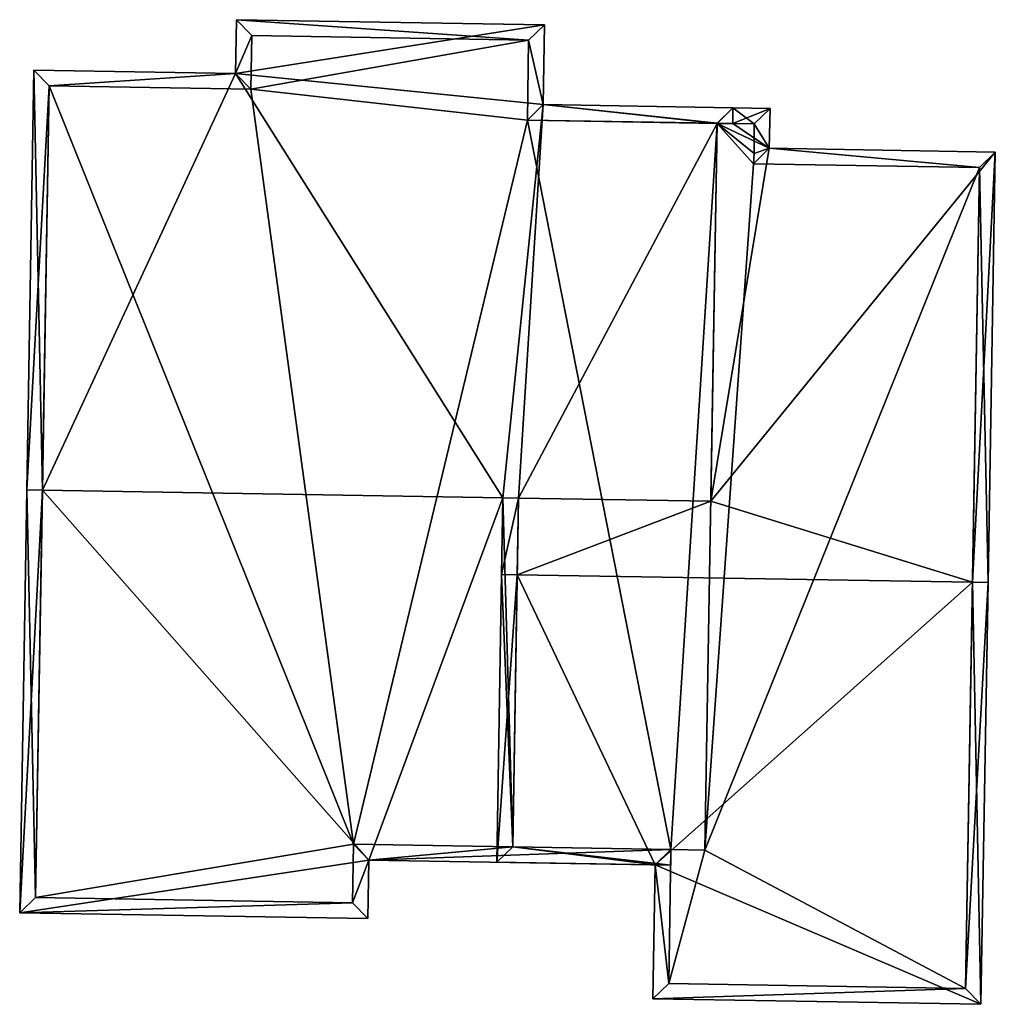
# Model space of a CAD drawing. Header units: inches. Extents: x 2523744 to 2528136, y 1148995 to 1152010.
# Tile 95 of 256: x 2525439 to 2525454, y 1151107 to 1151122. Entities that reach past the tile are written whole.
import ezdxf

# ---------------------------------------------------------------- set-up
doc = ezdxf.new("R2010")
doc.units = ezdxf.units.IN
doc.header["$MEASUREMENT"] = 0
doc.layers.add('Gebaeude Einzelhaus', color=10, linetype='Continuous')

msp = doc.modelspace()

# ---------------------------------------------------------------- meshes
at = {"layer": 'Gebaeude Einzelhaus'}
mesh = msp.add_polyface(dxfattribs=at)
corners = [(2525438.958, 1151114.944, 443.5), (2525438.82, 1151121.641, 440.193), (2525438.709, 1151114.948, 443.5), (2525442.038, 1151121.588, 440.193), (2525446.304, 1151114.821, 443.5), (2525446.946, 1151121.089, 440.399), (2525446.554, 1151114.816, 443.5), (2525449.72, 1151120.791, 440.523), (2525449.619, 1151114.765, 443.5), (2525449.973, 1151121.038, 440.399), (2525449.97, 1151120.787, 440.523), (2525446.968, 1151122.361, 439.77), (2525442.053, 1151122.444, 439.77), (2525438.595, 1151108.201, 439.99), (2525444.149, 1151108.109, 439.99), (2525444.165, 1151109.041, 440.475), (2525446.46, 1151109.254, 440.605), (2525448.98, 1151108.961, 440.475), (2525448.984, 1151109.21, 440.604), (2525442.298, 1151122.19, 439.893), (2525442.283, 1151121.334, 440.316), (2525446.714, 1151122.115, 439.894), (2525439.066, 1151121.388, 440.316), (2525438.849, 1151108.448, 440.121), (2525443.903, 1151108.363, 440.12), (2525443.92, 1151109.295, 440.605), (2525449.72, 1151120.793, 440.522), (2525446.693, 1151120.843, 440.522), (2525446.714, 1151122.115, 431.66), (2525442.298, 1151122.19, 431.66), (2525442.283, 1151121.334, 431.66), (2525439.066, 1151121.388, 431.66), (2525438.849, 1151108.448, 431.66), (2525443.903, 1151108.363, 431.66), (2525443.92, 1151109.295, 431.66), (2525448.984, 1151109.21, 431.66), (2525449.72, 1151120.791, 431.66), (2525449.72, 1151120.793, 431.66), (2525446.693, 1151120.843, 431.66), (2525449.525, 1151109.201, 431.66)]
mesh.append_faces([[corners[k] for k in face] for face in [(5, 21, 11), (11, 21, 12), (5, 27, 21), (5, 26, 27), (5, 9, 26), (26, 10, 7), (26, 9, 10), (15, 18, 17), (15, 25, 18), (13, 24, 14), (14, 24, 15), (15, 24, 25), (13, 23, 24), (2, 23, 13), (2, 0, 23), (3, 22, 1), (1, 22, 2), (2, 22, 0), (3, 20, 22), (21, 19, 12), (12, 19, 3), (3, 19, 20), (13, 0, 2), (4, 16, 6), (16, 17, 18), (13, 15, 0), (0, 15, 4), (4, 15, 16), (16, 15, 17), (13, 14, 15), (3, 11, 12), (3, 5, 11), (5, 7, 9), (9, 7, 10), (5, 6, 7), (7, 6, 8), (3, 4, 5), (5, 4, 6), (3, 0, 4), (3, 1, 0), (0, 1, 2)]], dxfattribs={"color": 13})
mesh.append_faces([[corners[k] for k in face] for face in [(36, 38, 37), (38, 30, 28), (28, 30, 29), (38, 34, 30), (30, 34, 31), (31, 34, 32), (32, 34, 33), (36, 35, 38), (38, 35, 34), (36, 39, 35), (27, 38, 21), (21, 38, 28), (26, 37, 27), (27, 37, 38), (37, 26, 36), (36, 26, 7), (25, 34, 18), (18, 34, 35), (25, 24, 34), (34, 24, 33), (24, 32, 33), (24, 23, 32), (0, 32, 23), (0, 31, 32), (0, 22, 31), (22, 20, 31), (31, 20, 30), (20, 19, 30), (30, 19, 29), (19, 28, 29), (19, 21, 28)]], dxfattribs={"color": 41})
mesh = msp.add_polyface(dxfattribs=at)
corners = [(2525446.533, 1151113.594, 444.104), (2525446.206, 1151109.008, 441.802), (2525448.73, 1151108.965, 441.802), (2525446.283, 1151113.598, 444.104), (2525453.929, 1151106.743, 440.73), (2525448.695, 1151106.83, 440.73), (2525453.792, 1151113.472, 444.104), (2525454.043, 1151113.468, 444.104), (2525446.554, 1151114.816, 443.5), (2525446.304, 1151114.821, 443.5), (2525449.619, 1151114.765, 443.5), (2525454.158, 1151120.333, 440.713), (2525450.553, 1151120.394, 440.713), (2525449.97, 1151120.787, 440.523), (2525450.564, 1151121.028, 440.399), (2525449.72, 1151120.791, 440.523), (2525449.973, 1151121.038, 440.399), (2525448.949, 1151107.076, 440.856), (2525453.683, 1151106.996, 440.855), (2525453.904, 1151120.086, 440.837), (2525450.298, 1151120.148, 440.837), (2525450.309, 1151120.311, 440.756), (2525450.309, 1151120.781, 440.523), (2525446.46, 1151109.254, 441.928), (2525448.984, 1151109.211, 441.927), (2525450.309, 1151120.311, 431.66), (2525450.309, 1151120.781, 431.66), (2525449.72, 1151120.791, 431.66), (2525446.46, 1151109.254, 440.605), (2525448.984, 1151109.21, 440.604), (2525448.949, 1151107.076, 431.66), (2525448.984, 1151109.211, 431.66), (2525453.683, 1151106.996, 431.66), (2525453.904, 1151120.086, 431.66), (2525450.298, 1151120.148, 431.66), (2525449.525, 1151109.201, 431.66)]
mesh.append_faces([[corners[k] for k in face] for face in [(24, 17, 2), (23, 24, 2), (1, 23, 2), (3, 0, 23), (3, 23, 1), (3, 8, 0), (3, 9, 8), (14, 22, 16), (16, 22, 13), (19, 7, 6), (19, 11, 7), (14, 12, 22), (22, 12, 21), (21, 12, 20), (20, 12, 19), (19, 12, 11), (2, 17, 5), (5, 18, 4), (4, 18, 7), (7, 18, 6), (5, 17, 18), (13, 14, 16), (10, 12, 15), (15, 12, 13), (13, 12, 14), (10, 11, 12), (10, 6, 11), (11, 6, 7), (8, 0, 10), (10, 0, 6), (8, 3, 0), (8, 9, 3), (6, 4, 7), (0, 2, 6), (6, 2, 4), (4, 2, 5), (3, 1, 0), (0, 1, 2)]], dxfattribs={"color": 13})
mesh.append_faces([[corners[k] for k in face] for face in [(34, 27, 25), (25, 27, 26), (31, 35, 30), (30, 35, 32), (32, 35, 33), (33, 35, 34), (34, 35, 27), (21, 34, 25), (21, 20, 34), (20, 19, 34), (34, 19, 33), (6, 33, 19), (6, 32, 33), (6, 18, 32), (18, 30, 32), (18, 17, 30), (17, 29, 30), (30, 29, 31), (17, 24, 29), (28, 24, 23), (28, 29, 24), (23, 0, 28), (28, 0, 8), (13, 27, 15), (22, 26, 13), (13, 26, 27), (22, 25, 26), (22, 21, 25)]], dxfattribs={"color": 41})

doc.saveas('drawing.dxf')
